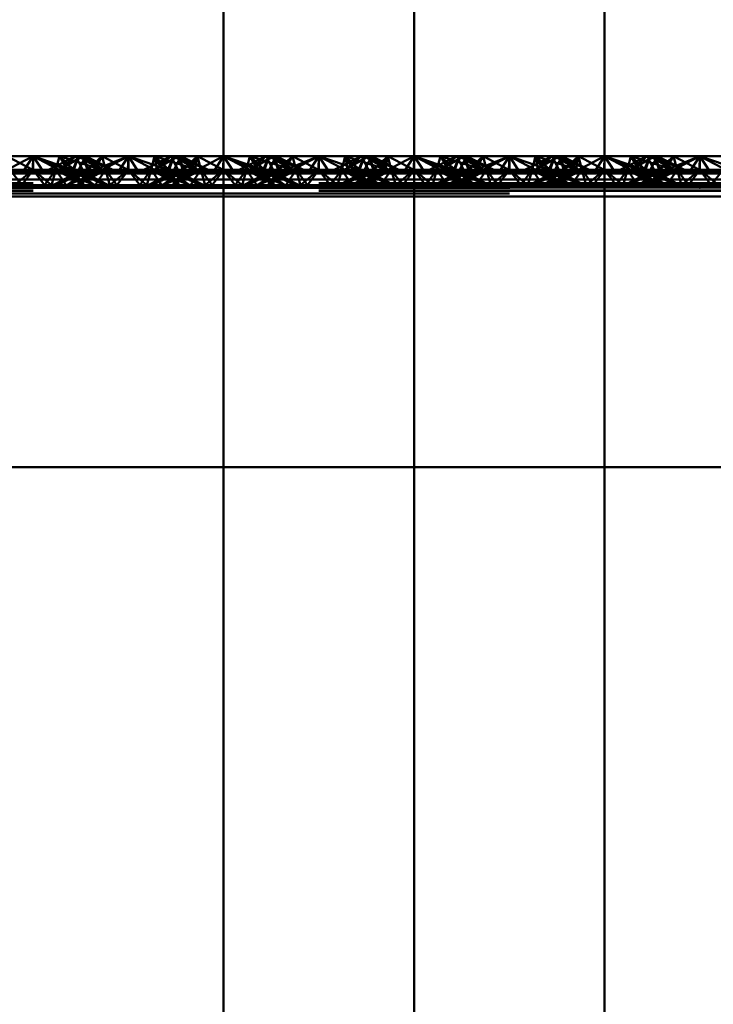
# Paper-space layout 'Layout1' of a CAD drawing. Extents: x -2 to 1033, y -36 to 596.
# Tile 211 of 256: x 371.97 to 373.79, y 475.24 to 477.83. Entities that reach past the tile are written whole.
import ezdxf

# ---------------------------------------------------------------- set-up
doc = ezdxf.new("R2010")
doc.units = 0
doc.linetypes.add('ACAD_ISO02W100', pattern=[15, 12, -3])
doc.linetypes.add('ACAD_ISO04W100', pattern=[30.5, 24, -3, 0.5, -3])
doc.layers.add('SS_ZEBRIK KOŠ', color=75, linetype='CONTINUOUS', lineweight=50)
doc.layers.add('SS_ZEBRIKY', color=24, linetype='CONTINUOUS', lineweight=50)

psp = doc.layouts.get("Layout1")

# ---------------------------------------------------------------- linework, layer by layer
at = {"layer": 'SS_ZEBRIK KOŠ', "color": 1, "linetype": 'Continuous', "ltscale": 0.25}
for p, q in [((372.5063, 546.985), (372.5063, 420.885)), ((373.5063, 420.885), (373.5063, 546.985))]:
    psp.add_line(p, q, dxfattribs=at)
at = {"layer": 'SS_ZEBRIK KOŠ', "color": 7, "linetype": 'ACAD_ISO04W100', "ltscale": 0.25}
psp.add_line((373.0063, 420.885), (373.0063, 546.985), dxfattribs=at)
at = {"layer": 'SS_ZEBRIKY', "color": 7, "linetype": 'Continuous', "ltscale": 0.25}
for p, q in [((371.9296, 477.4288), (372.0063, 477.4688)), ((372.0063, 477.4688), (371.9374, 477.4688)), ((372.0063, 477.4688), (371.9803, 477.4288)), ((372.0324, 477.4288), (372.0063, 477.4688)), ((372.0063, 477.4688), (372.083, 477.4288)), ((372.0063, 477.4688), (372.0966, 477.4322)), ((372.0753, 477.4688), (372.0063, 477.4688)), ((372.0753, 477.4688), (372.0966, 477.4322)), ((372.0753, 477.4688), (372.1134, 477.433)), ((372.1258, 477.4688), (372.0753, 477.4688)), ((372.1258, 477.4688), (372.1134, 477.433)), ((372.1258, 477.4688), (372.1889, 477.433)), ((372.1442, 477.4688), (372.1258, 477.4688)), ((372.1442, 477.4688), (372.1889, 477.433)), ((372.2158, 477.433), (372.1442, 477.4688)), ((372.1874, 477.4688), (372.1442, 477.4688)), ((372.1728, 477.4545), (372.1874, 477.4688)), ((372.1874, 477.4688), (372.2553, 477.433)), ((372.2563, 477.4688), (372.1874, 477.4688)), ((372.2563, 477.4688), (372.2553, 477.433)), ((372.2563, 477.4688), (372.3226, 477.4459)), ((372.3253, 477.4688), (372.2563, 477.4688)), ((372.3684, 477.4688), (372.2969, 477.433)), ((372.3243, 477.433), (372.3869, 477.4688)), ((372.3243, 477.433), (372.3684, 477.4688)), ((372.3253, 477.4688), (372.3393, 477.4543)), ((372.3253, 477.4688), (372.3516, 477.4604)), ((372.3684, 477.4688), (372.3253, 477.4688)), ((372.3869, 477.4688), (372.3684, 477.4688)), ((372.3993, 477.433), (372.3869, 477.4688)), ((372.4374, 477.4688), (372.3869, 477.4688)), ((372.3993, 477.433), (372.4374, 477.4688)), ((372.4161, 477.4322), (372.4374, 477.4688)), ((372.4296, 477.4288), (372.5063, 477.4688)), ((372.4374, 477.4688), (372.4296, 477.4288)), ((372.5063, 477.4688), (372.4374, 477.4688)), ((372.4803, 477.4288), (372.5063, 477.4688)), ((373.5324, 477.4288), (373.5063, 477.4688)), ((373.5063, 477.4688), (373.583, 477.4288)), ((373.5063, 477.4688), (373.5966, 477.4322)), ((373.5753, 477.4688), (373.5063, 477.4688)), ((373.5753, 477.4688), (373.5966, 477.4322)), ((373.5753, 477.4688), (373.6134, 477.433)), ((373.6258, 477.4688), (373.5753, 477.4688)), ((373.6258, 477.4688), (373.6134, 477.433)), ((373.6258, 477.4688), (373.6889, 477.433)), ((373.6442, 477.4688), (373.6258, 477.4688)), ((373.6442, 477.4688), (373.6889, 477.433)), ((373.7158, 477.433), (373.6442, 477.4688)), ((373.6874, 477.4688), (373.6442, 477.4688)), ((373.6874, 477.4688), (373.6728, 477.4545)), ((373.7553, 477.433), (373.6874, 477.4688)), ((373.7563, 477.4688), (373.6874, 477.4688)), ((373.7553, 477.433), (373.7563, 477.4688)), ((373.7563, 477.4688), (373.8226, 477.4459)), ((373.8253, 477.4688), (373.7563, 477.4688)), ((371.9296, 477.4288), (372.0063, 477.4235)), ((371.9296, 477.4288), (371.9803, 477.4288)), ((371.9803, 477.4288), (372.0063, 477.4235)), ((371.9803, 477.4288), (372.0324, 477.4288)), ((372.083, 477.4288), (372.0063, 477.4235)), ((372.0063, 477.4235), (372.0324, 477.4288)), ((372.0324, 477.4288), (372.083, 477.4288)), ((372.0966, 477.4322), (372.083, 477.4288)), ((372.083, 477.4288), (372.4296, 477.4288)), ((372.1134, 477.433), (372.0966, 477.4322)), ((372.0966, 477.4322), (372.4161, 477.4322)), ((372.3993, 477.433), (372.1134, 477.433)), ((372.4161, 477.4322), (372.3993, 477.433)), ((372.4161, 477.4322), (372.4296, 477.4288)), ((372.4296, 477.4288), (372.5063, 477.4235)), ((372.4296, 477.4288), (372.4803, 477.4288)), ((372.5063, 477.4235), (372.4803, 477.4288)), ((372.4803, 477.4288), (372.5063, 477.4288)), ((373.5063, 477.4288), (373.5324, 477.4288)), ((373.583, 477.4288), (373.5063, 477.4235)), ((373.5063, 477.4235), (373.5324, 477.4288)), ((373.5324, 477.4288), (373.583, 477.4288)), ((373.5966, 477.4322), (373.583, 477.4288)), ((373.583, 477.4288), (373.9296, 477.4288)), ((373.6134, 477.433), (373.5966, 477.4322)), ((373.5966, 477.4322), (373.9161, 477.4322)), ((373.8993, 477.433), (373.6134, 477.433)), ((372.5063, 477.4235), (369.0063, 477.4235)), ((369.0063, 477.4079), (372.5063, 477.4079)), ((377.0063, 477.4235), (373.5063, 477.4235)), ((373.5063, 477.4079), (377.0063, 477.4079)), ((369.0063, 477.3869), (372.5063, 477.3869)), ((373.5063, 477.3869), (377.0063, 477.3869)), ((372.5063, 477.363), (369.0063, 477.363)), ((377.0063, 477.363), (373.5063, 477.363)), ((372.5063, 476.653), (369.0063, 476.653)), ((377.0063, 476.653), (373.5063, 476.653))]:
    psp.add_line(p, q, dxfattribs=at)
at = {"layer": 'SS_ZEBRIKY', "color": 3, "linetype": 'ACAD_ISO02W100', "ltscale": 0.25}
for p, q in [((371.9374, 477.4688), (372.0053, 477.433)), ((372.0063, 477.4688), (372.0053, 477.433)), ((372.1099, 477.433), (372.0063, 477.4688)), ((372.0063, 477.4688), (372.0063, 477.433)), ((372.1184, 477.4688), (372.0469, 477.433)), ((372.0663, 477.433), (372.0753, 477.4688)), ((372.1369, 477.4688), (372.0743, 477.433)), ((372.1184, 477.4688), (372.0743, 477.433)), ((372.0748, 477.433), (372.1369, 477.4688)), ((372.0748, 477.433), (372.1184, 477.4688)), ((372.1099, 477.433), (372.0753, 477.4688)), ((372.1869, 477.433), (372.0753, 477.4688)), ((372.1103, 477.433), (372.1258, 477.4688)), ((372.1184, 477.4688), (372.1313, 477.443)), ((372.1869, 477.433), (372.1258, 477.4688)), ((372.2158, 477.433), (372.1258, 477.4688)), ((372.1263, 477.433), (372.1442, 477.4688)), ((372.1369, 477.4688), (372.1493, 477.433)), ((372.1401, 477.4606), (372.1369, 477.4688)), ((372.1403, 477.461), (372.1369, 477.4688)), ((372.1524, 477.433), (372.1369, 477.4688)), ((372.151, 477.433), (372.1401, 477.4606)), ((372.1524, 477.433), (372.1403, 477.461)), ((372.1493, 477.433), (372.1874, 477.4688)), ((372.151, 477.433), (372.1728, 477.4545)), ((372.1661, 477.4322), (372.2563, 477.4688)), ((372.1661, 477.4322), (372.1874, 477.4688)), ((372.1796, 477.4288), (372.2563, 477.4688)), ((372.1963, 477.433), (372.1874, 477.4688)), ((372.1936, 477.4441), (372.1874, 477.4688)), ((372.2563, 477.4688), (372.2303, 477.4288)), ((372.2824, 477.4288), (372.2563, 477.4688)), ((372.2563, 477.4688), (372.333, 477.4288)), ((372.2563, 477.433), (372.2563, 477.4688)), ((372.3253, 477.4688), (372.3163, 477.433)), ((372.3869, 477.4688), (372.3248, 477.433)), ((372.3248, 477.433), (372.3684, 477.4688)), ((372.333, 477.4288), (372.3253, 477.4688)), ((372.3253, 477.4688), (372.3466, 477.4322)), ((372.3253, 477.4688), (372.3634, 477.433)), ((372.3393, 477.4543), (372.3599, 477.433)), ((372.3516, 477.4604), (372.3767, 477.4523)), ((372.3758, 477.4688), (372.3603, 477.433)), ((372.3724, 477.461), (372.3603, 477.433)), ((372.3758, 477.4688), (372.3634, 477.433)), ((372.3684, 477.4688), (372.3863, 477.433)), ((372.3758, 477.4688), (372.4369, 477.433)), ((372.3758, 477.4688), (372.4389, 477.433)), ((372.3758, 477.4688), (372.4658, 477.433)), ((372.3767, 477.4523), (372.4369, 477.433)), ((372.3813, 477.443), (372.3942, 477.4688)), ((372.3869, 477.4688), (372.401, 477.433)), ((372.3869, 477.4688), (372.4024, 477.433)), ((372.4389, 477.433), (372.3942, 477.4688)), ((372.4658, 477.433), (372.3942, 477.4688)), ((372.4374, 477.4688), (372.401, 477.433)), ((372.4374, 477.4688), (372.4463, 477.433)), ((372.4374, 477.4688), (372.5053, 477.433)), ((372.5063, 477.4688), (372.5053, 477.433)), ((372.5324, 477.4288), (372.5063, 477.4688)), ((372.5063, 477.4688), (372.583, 477.4288)), ((372.5063, 477.4688), (372.5966, 477.4322)), ((372.6099, 477.433), (372.5063, 477.4688)), ((372.5753, 477.4688), (372.5063, 477.4688)), ((372.6184, 477.4688), (372.5469, 477.433)), ((372.5663, 477.433), (372.5753, 477.4688)), ((372.6369, 477.4688), (372.5743, 477.433)), ((372.5743, 477.433), (372.6184, 477.4688)), ((372.5748, 477.433), (372.6369, 477.4688)), ((372.5748, 477.433), (372.6184, 477.4688)), ((372.5753, 477.4688), (372.5966, 477.4322)), ((372.6099, 477.433), (372.5753, 477.4688)), ((372.5753, 477.4688), (372.6134, 477.433)), ((372.6869, 477.433), (372.5753, 477.4688)), ((372.6258, 477.4688), (372.5753, 477.4688)), ((372.6103, 477.433), (372.6258, 477.4688)), ((372.6258, 477.4688), (372.6134, 477.433)), ((372.6184, 477.4688), (372.6313, 477.443)), ((372.6869, 477.433), (372.6258, 477.4688)), ((372.6258, 477.4688), (372.6889, 477.433)), ((372.7158, 477.433), (372.6258, 477.4688)), ((372.6442, 477.4688), (372.6258, 477.4688)), ((372.6263, 477.433), (372.6442, 477.4688)), ((372.6493, 477.433), (372.6369, 477.4688)), ((372.6401, 477.4606), (372.6369, 477.4688)), ((372.6524, 477.433), (372.6369, 477.4688)), ((372.6403, 477.461), (372.6369, 477.4688)), ((372.651, 477.433), (372.6401, 477.4606)), ((372.6524, 477.433), (372.6403, 477.461)), ((372.6442, 477.4688), (372.6889, 477.433)), ((372.7158, 477.433), (372.6442, 477.4688)), ((372.6874, 477.4688), (372.6442, 477.4688)), ((372.6493, 477.433), (372.6874, 477.4688)), ((372.6728, 477.4545), (372.651, 477.433)), ((372.6661, 477.4322), (372.7563, 477.4688)), ((372.6661, 477.4322), (372.6874, 477.4688)), ((372.6874, 477.4688), (372.6728, 477.4545)), ((372.6796, 477.4288), (372.7563, 477.4688)), ((372.6936, 477.4441), (372.6874, 477.4688)), ((372.6963, 477.433), (372.6874, 477.4688)), ((372.7553, 477.433), (372.6874, 477.4688)), ((372.7563, 477.4688), (372.6874, 477.4688)), ((372.7563, 477.4688), (372.7303, 477.4288)), ((372.7553, 477.433), (372.7563, 477.4688)), ((372.7824, 477.4288), (372.7563, 477.4688)), ((372.7563, 477.4688), (372.833, 477.4288)), ((372.7563, 477.4688), (372.8226, 477.4459)), ((372.8253, 477.4688), (372.7563, 477.4688)), ((372.7563, 477.433), (372.7563, 477.4688)), ((372.8684, 477.4688), (372.7969, 477.433)), ((372.8253, 477.4688), (372.8163, 477.433)), ((372.8869, 477.4688), (372.8243, 477.433)), ((372.8243, 477.433), (372.8684, 477.4688)), ((372.8869, 477.4688), (372.8248, 477.433)), ((372.8248, 477.433), (372.8684, 477.4688)), ((372.8253, 477.4688), (372.833, 477.4288)), ((372.8253, 477.4688), (372.8466, 477.4322)), ((372.8253, 477.4688), (372.8393, 477.4543)), ((372.8253, 477.4688), (372.8634, 477.433)), ((372.8253, 477.4688), (372.8516, 477.4604)), ((372.8684, 477.4688), (372.8253, 477.4688)), ((372.8393, 477.4543), (372.8599, 477.433)), ((372.8516, 477.4604), (372.9369, 477.433)), ((372.8758, 477.4688), (372.8603, 477.433)), ((372.8724, 477.461), (372.8603, 477.433)), ((372.8758, 477.4688), (372.8634, 477.433)), ((372.8684, 477.4688), (372.8863, 477.433)), ((372.8869, 477.4688), (372.8684, 477.4688)), ((372.8758, 477.4688), (372.8724, 477.461)), ((372.8758, 477.4688), (372.9369, 477.433)), ((372.8758, 477.4688), (372.9389, 477.433)), ((372.8758, 477.4688), (372.9658, 477.433)), ((372.8813, 477.443), (372.8942, 477.4688)), ((372.8993, 477.433), (372.8869, 477.4688)), ((372.8869, 477.4688), (372.901, 477.433)), ((372.8869, 477.4688), (372.9024, 477.433)), ((372.9374, 477.4688), (372.8869, 477.4688)), ((372.9389, 477.433), (372.8942, 477.4688)), ((372.9658, 477.433), (372.8942, 477.4688)), ((372.8993, 477.433), (372.9374, 477.4688)), ((372.9374, 477.4688), (372.901, 477.433)), ((372.9161, 477.4322), (372.9374, 477.4688)), ((372.9296, 477.4288), (373.0063, 477.4688)), ((372.9296, 477.4288), (372.9374, 477.4688)), ((372.9374, 477.4688), (372.9463, 477.433)), ((372.9374, 477.4688), (373.0053, 477.433)), ((373.0063, 477.4688), (372.9374, 477.4688)), ((372.9803, 477.4288), (373.0063, 477.4688)), ((373.0063, 477.4688), (373.0053, 477.433)), ((373.0324, 477.4288), (373.0063, 477.4688)), ((373.0063, 477.4688), (373.083, 477.4288)), ((373.0063, 477.4688), (373.0966, 477.4322)), ((373.1099, 477.433), (373.0063, 477.4688)), ((373.0753, 477.4688), (373.0063, 477.4688)), ((373.0063, 477.4688), (373.0063, 477.433)), ((373.1184, 477.4688), (373.0469, 477.433)), ((373.0663, 477.433), (373.0753, 477.4688)), ((373.1369, 477.4688), (373.0743, 477.433)), ((373.0743, 477.433), (373.1184, 477.4688)), ((373.0748, 477.433), (373.1369, 477.4688)), ((373.0748, 477.433), (373.1184, 477.4688)), ((373.0753, 477.4688), (373.0966, 477.4322)), ((373.1099, 477.433), (373.0753, 477.4688)), ((373.0753, 477.4688), (373.1134, 477.433)), ((373.0753, 477.4688), (373.1869, 477.433)), ((373.1258, 477.4688), (373.0753, 477.4688)), ((373.1103, 477.433), (373.1258, 477.4688)), ((373.1258, 477.4688), (373.1134, 477.433)), ((373.1184, 477.4688), (373.1313, 477.443)), ((373.1869, 477.433), (373.1258, 477.4688)), ((373.1258, 477.4688), (373.1889, 477.433)), ((373.2158, 477.433), (373.1258, 477.4688)), ((373.1442, 477.4688), (373.1258, 477.4688)), ((373.1263, 477.433), (373.1442, 477.4688)), ((373.1493, 477.433), (373.1369, 477.4688)), ((373.1401, 477.4606), (373.1369, 477.4688)), ((373.1403, 477.461), (373.1369, 477.4688)), ((373.1524, 477.433), (373.1369, 477.4688)), ((373.151, 477.433), (373.1401, 477.4606)), ((373.1524, 477.433), (373.1403, 477.461)), ((373.1442, 477.4688), (373.1889, 477.433)), ((373.2158, 477.433), (373.1442, 477.4688)), ((373.1874, 477.4688), (373.1442, 477.4688)), ((373.1493, 477.433), (373.1874, 477.4688)), ((373.1728, 477.4545), (373.151, 477.433)), ((373.1661, 477.4322), (373.2563, 477.4688)), ((373.1661, 477.4322), (373.1874, 477.4688)), ((373.1874, 477.4688), (373.1728, 477.4545)), ((373.1796, 477.4288), (373.2563, 477.4688)), ((373.1963, 477.433), (373.1874, 477.4688)), ((373.1936, 477.4441), (373.1874, 477.4688)), ((373.2553, 477.433), (373.1874, 477.4688)), ((373.2563, 477.4688), (373.1874, 477.4688)), ((373.2563, 477.4688), (373.2303, 477.4288)), ((373.2553, 477.433), (373.2563, 477.4688)), ((373.2824, 477.4288), (373.2563, 477.4688)), ((373.2563, 477.4688), (373.333, 477.4288)), ((373.2563, 477.4688), (373.3226, 477.4459)), ((373.3253, 477.4688), (373.2563, 477.4688)), ((373.2563, 477.4688), (373.2563, 477.433)), ((373.3684, 477.4688), (373.2969, 477.433)), ((373.3253, 477.4688), (373.3163, 477.433)), ((373.3869, 477.4688), (373.3243, 477.433)), ((373.3243, 477.433), (373.3684, 477.4688)), ((373.3869, 477.4688), (373.3248, 477.433)), ((373.3248, 477.433), (373.3684, 477.4688)), ((373.3253, 477.4688), (373.333, 477.4288)), ((373.3253, 477.4688), (373.3466, 477.4322)), ((373.3253, 477.4688), (373.3393, 477.4543)), ((373.3253, 477.4688), (373.3634, 477.433)), ((373.3253, 477.4688), (373.3516, 477.4604)), ((373.3684, 477.4688), (373.3253, 477.4688)), ((373.3393, 477.4543), (373.3599, 477.433)), ((373.3516, 477.4604), (373.4369, 477.433)), ((373.3758, 477.4688), (373.3603, 477.433)), ((373.3724, 477.461), (373.3603, 477.433)), ((373.3758, 477.4688), (373.3634, 477.433)), ((373.3684, 477.4688), (373.3863, 477.433)), ((373.3869, 477.4688), (373.3684, 477.4688)), ((373.3758, 477.4688), (373.3724, 477.461)), ((373.3758, 477.4688), (373.4369, 477.433)), ((373.3758, 477.4688), (373.4389, 477.433)), ((373.3758, 477.4688), (373.4658, 477.433)), ((373.3813, 477.443), (373.3942, 477.4688)), ((373.3993, 477.433), (373.3869, 477.4688)), ((373.3869, 477.4688), (373.401, 477.433)), ((373.3869, 477.4688), (373.4024, 477.433)), ((373.4374, 477.4688), (373.3869, 477.4688)), ((373.4389, 477.433), (373.3942, 477.4688)), ((373.4658, 477.433), (373.3942, 477.4688)), ((373.3993, 477.433), (373.4374, 477.4688)), ((373.4374, 477.4688), (373.401, 477.433)), ((373.4161, 477.4322), (373.4374, 477.4688)), ((373.4296, 477.4288), (373.5063, 477.4688)), ((373.4296, 477.4288), (373.4374, 477.4688)), ((373.4374, 477.4688), (373.4463, 477.433)), ((373.4374, 477.4688), (373.5053, 477.433)), ((373.5063, 477.4688), (373.4374, 477.4688)), ((373.5063, 477.4688), (373.4803, 477.4288)), ((373.5063, 477.4688), (373.5053, 477.433)), ((373.5063, 477.4688), (373.6099, 477.433)), ((373.6184, 477.4688), (373.5469, 477.433)), ((373.5663, 477.433), (373.5753, 477.4688)), ((373.5743, 477.433), (373.6369, 477.4688)), ((373.5743, 477.433), (373.6184, 477.4688)), ((373.5748, 477.433), (373.6369, 477.4688)), ((373.5748, 477.433), (373.6184, 477.4688)), ((373.6099, 477.433), (373.5753, 477.4688)), ((373.6869, 477.433), (373.5753, 477.4688)), ((373.6103, 477.433), (373.6258, 477.4688)), ((373.6184, 477.4688), (373.6313, 477.443)), ((373.6869, 477.433), (373.6258, 477.4688)), ((373.7158, 477.433), (373.6258, 477.4688)), ((373.6263, 477.433), (373.6442, 477.4688)), ((373.6493, 477.433), (373.6369, 477.4688)), ((373.6401, 477.4606), (373.6369, 477.4688)), ((373.6524, 477.433), (373.6369, 477.4688)), ((373.6369, 477.4688), (373.6403, 477.461)), ((373.651, 477.433), (373.6401, 477.4606)), ((373.6403, 477.461), (373.6524, 477.433)), ((373.6493, 477.433), (373.6874, 477.4688)), ((373.6728, 477.4545), (373.651, 477.433)), ((373.6661, 477.4322), (373.7563, 477.4688)), ((373.6661, 477.4322), (373.6874, 477.4688)), ((373.6796, 477.4288), (373.7563, 477.4688)), ((373.6936, 477.4441), (373.6874, 477.4688)), ((373.6963, 477.433), (373.6874, 477.4688)), ((373.7563, 477.4688), (373.7303, 477.4288)), ((373.7563, 477.4688), (373.7824, 477.4288)), ((373.7563, 477.4688), (373.833, 477.4288)), ((373.7563, 477.4688), (373.7563, 477.433)), ((371.9161, 477.4322), (372.0966, 477.4322)), ((371.9463, 477.433), (371.9764, 477.393)), ((372.0063, 477.433), (371.9463, 477.433)), ((372.0063, 477.433), (371.9579, 477.393)), ((371.9764, 477.393), (372.0063, 477.433)), ((372.0363, 477.393), (372.0063, 477.433)), ((372.0548, 477.393), (372.0063, 477.433)), ((372.0663, 477.433), (372.0063, 477.433)), ((372.0363, 477.393), (372.0663, 477.433)), ((372.0548, 477.393), (372.0663, 477.433)), ((372.1313, 477.4305), (372.0583, 477.393)), ((372.0583, 477.393), (372.1382, 477.427)), ((372.0663, 477.433), (372.0935, 477.393)), ((372.1403, 477.393), (372.0663, 477.433)), ((372.0663, 477.433), (372.1679, 477.393)), ((372.1103, 477.433), (372.0663, 477.433)), ((372.0683, 477.393), (372.1524, 477.433)), ((372.0683, 477.393), (372.1363, 477.433)), ((372.0948, 477.393), (372.1413, 477.4253)), ((372.1403, 477.393), (372.1103, 477.433)), ((372.1103, 477.433), (372.1679, 477.393)), ((372.1944, 477.393), (372.1103, 477.433)), ((372.1103, 477.433), (372.2043, 477.393)), ((372.1134, 477.433), (372.1103, 477.433)), ((372.1224, 477.393), (372.1963, 477.433)), ((372.1224, 477.393), (372.1524, 477.433)), ((372.1944, 477.393), (372.1263, 477.433)), ((372.2043, 477.393), (372.1263, 477.433)), ((372.1313, 477.443), (372.1363, 477.433)), ((372.1363, 477.433), (372.1313, 477.4305)), ((372.1382, 477.427), (372.1524, 477.433)), ((372.1413, 477.4253), (372.1524, 477.433)), ((372.1493, 477.433), (372.1661, 477.4322)), ((372.1568, 477.4174), (372.1963, 477.433)), ((372.1661, 477.4322), (372.1796, 477.4288)), ((372.1692, 477.393), (372.1963, 477.433)), ((372.1796, 477.4288), (372.2563, 477.4235)), ((372.1963, 477.433), (372.1936, 477.4441)), ((372.2079, 477.393), (372.1963, 477.433)), ((372.1963, 477.433), (372.2264, 477.393)), ((372.2079, 477.393), (372.2563, 477.433)), ((372.2264, 477.393), (372.2563, 477.433)), ((372.2303, 477.4288), (372.2563, 477.4235)), ((372.2563, 477.433), (372.2863, 477.393)), ((372.2563, 477.433), (372.3048, 477.393)), ((372.2563, 477.4235), (372.333, 477.4288)), ((372.2563, 477.4235), (372.2824, 477.4288)), ((372.2863, 477.393), (372.3163, 477.433)), ((372.3048, 477.393), (372.3163, 477.433)), ((372.3083, 477.393), (372.4024, 477.433)), ((372.3863, 477.433), (372.3083, 477.393)), ((372.3191, 477.4441), (372.3163, 477.433)), ((372.3163, 477.433), (372.3344, 477.4064)), ((372.3163, 477.433), (372.3903, 477.393)), ((372.3163, 477.433), (372.3559, 477.4174)), ((372.4024, 477.433), (372.3183, 477.393)), ((372.3863, 477.433), (372.3183, 477.393)), ((372.3226, 477.4459), (372.3599, 477.433)), ((372.333, 477.4288), (372.3466, 477.4322)), ((372.3448, 477.393), (372.4463, 477.433)), ((372.3448, 477.393), (372.4024, 477.433)), ((372.3634, 477.433), (372.3466, 477.4322)), ((372.3603, 477.433), (372.3903, 477.393)), ((372.3603, 477.433), (372.3713, 477.4253)), ((372.3603, 477.433), (372.4444, 477.393)), ((372.3745, 477.427), (372.3603, 477.433)), ((372.3713, 477.4253), (372.4179, 477.393)), ((372.4463, 477.433), (372.3724, 477.393)), ((372.4024, 477.433), (372.3724, 477.393)), ((372.4543, 477.393), (372.3745, 477.427)), ((372.3763, 477.433), (372.3813, 477.443)), ((372.3763, 477.433), (372.4444, 477.393)), ((372.3813, 477.4305), (372.3763, 477.433)), ((372.4543, 477.393), (372.3813, 477.4305)), ((372.4024, 477.433), (372.3993, 477.433)), ((372.4463, 477.433), (372.4024, 477.433)), ((372.4161, 477.4322), (373.5966, 477.4322)), ((372.4192, 477.393), (372.4463, 477.433)), ((372.4463, 477.433), (372.4579, 477.393)), ((372.4764, 477.393), (372.4463, 477.433)), ((372.5063, 477.433), (372.4463, 477.433)), ((372.4579, 477.393), (372.5063, 477.433)), ((372.4764, 477.393), (372.5063, 477.433)), ((372.5363, 477.393), (372.5063, 477.433)), ((372.5548, 477.393), (372.5063, 477.433)), ((372.5663, 477.433), (372.5063, 477.433)), ((372.5063, 477.4288), (372.5324, 477.4288)), ((372.5063, 477.4235), (372.583, 477.4288)), ((372.5063, 477.4235), (372.5324, 477.4288)), ((372.5324, 477.4288), (372.583, 477.4288)), ((372.5363, 477.393), (372.5663, 477.433)), ((372.5548, 477.393), (372.5663, 477.433)), ((372.5583, 477.393), (372.6524, 477.433)), ((372.6313, 477.4305), (372.5583, 477.393)), ((372.5663, 477.433), (372.5935, 477.393)), ((372.6403, 477.393), (372.5663, 477.433)), ((372.5663, 477.433), (372.6679, 477.393)), ((372.6103, 477.433), (372.5663, 477.433)), ((372.5683, 477.393), (372.6524, 477.433)), ((372.5683, 477.393), (372.6363, 477.433)), ((372.583, 477.4288), (372.5966, 477.4322)), ((372.583, 477.4288), (372.9296, 477.4288)), ((372.5948, 477.393), (372.6413, 477.4253)), ((372.5966, 477.4322), (372.6134, 477.433)), ((372.6403, 477.393), (372.6103, 477.433)), ((372.6103, 477.433), (372.6679, 477.393)), ((372.6944, 477.393), (372.6103, 477.433)), ((372.6103, 477.433), (372.7043, 477.393)), ((372.6134, 477.433), (372.6103, 477.433)), ((372.8993, 477.433), (372.6134, 477.433)), ((372.6224, 477.393), (372.6963, 477.433)), ((372.6224, 477.393), (372.6524, 477.433)), ((372.6944, 477.393), (372.6263, 477.433)), ((372.7043, 477.393), (372.6263, 477.433)), ((372.6313, 477.443), (372.6363, 477.433)), ((372.6363, 477.433), (372.6313, 477.4305)), ((372.6413, 477.4253), (372.6524, 477.433)), ((372.6661, 477.4322), (372.6493, 477.433)), ((372.6568, 477.4174), (372.6963, 477.433)), ((372.6796, 477.4288), (372.6661, 477.4322)), ((372.6692, 477.393), (372.6963, 477.433)), ((372.7563, 477.4235), (372.6796, 477.4288)), ((372.6963, 477.433), (372.6936, 477.4441)), ((372.7079, 477.393), (372.6963, 477.433)), ((372.6963, 477.433), (372.7264, 477.393)), ((372.7079, 477.393), (372.7563, 477.433)), ((372.7563, 477.433), (372.7264, 477.393)), ((372.7303, 477.4288), (372.7563, 477.4235)), ((372.7563, 477.433), (372.7863, 477.393)), ((372.7563, 477.433), (372.8048, 477.393)), ((372.7563, 477.4235), (372.833, 477.4288)), ((372.7563, 477.4235), (372.7824, 477.4288)), ((372.7863, 477.393), (372.8163, 477.433)), ((372.8163, 477.433), (372.8048, 477.393)), ((372.8083, 477.393), (372.9024, 477.433)), ((372.8863, 477.433), (372.8083, 477.393)), ((372.8191, 477.4441), (372.8163, 477.433)), ((372.8163, 477.433), (372.8344, 477.4064)), ((372.8163, 477.433), (372.8903, 477.393)), ((372.8163, 477.433), (372.8559, 477.4174)), ((372.9024, 477.433), (372.8183, 477.393)), ((372.8863, 477.433), (372.8183, 477.393)), ((372.8226, 477.4459), (372.8599, 477.433)), ((372.833, 477.4288), (372.8466, 477.4322)), ((372.8448, 477.393), (372.9463, 477.433)), ((372.8448, 477.393), (372.9024, 477.433)), ((372.8634, 477.433), (372.8466, 477.4322)), ((372.8603, 477.433), (372.8903, 477.393)), ((372.8603, 477.433), (372.8713, 477.4253)), ((372.8603, 477.433), (372.9444, 477.393)), ((372.8745, 477.427), (372.8603, 477.433)), ((372.8713, 477.4253), (372.9179, 477.393)), ((372.9463, 477.433), (372.8724, 477.393)), ((372.9024, 477.433), (372.8724, 477.393)), ((372.9543, 477.393), (372.8745, 477.427)), ((372.8763, 477.433), (372.8813, 477.443)), ((372.8763, 477.433), (372.9444, 477.393)), ((372.8813, 477.4305), (372.8763, 477.433)), ((372.9543, 477.393), (372.8813, 477.4305)), ((372.9161, 477.4322), (372.8993, 477.433)), ((372.9024, 477.433), (372.8993, 477.433)), ((372.9463, 477.433), (372.9024, 477.433)), ((372.9161, 477.4322), (372.9296, 477.4288)), ((372.9463, 477.433), (372.9192, 477.393)), ((372.9296, 477.4288), (373.0063, 477.4235)), ((372.9296, 477.4288), (372.9803, 477.4288)), ((372.9463, 477.433), (372.9579, 477.393)), ((372.9463, 477.433), (372.9764, 477.393)), ((373.0063, 477.433), (372.9463, 477.433)), ((373.0063, 477.433), (372.9579, 477.393)), ((372.9764, 477.393), (373.0063, 477.433)), ((373.0063, 477.4235), (372.9803, 477.4288)), ((372.9803, 477.4288), (373.0324, 477.4288)), ((373.0363, 477.393), (373.0063, 477.433)), ((373.0548, 477.393), (373.0063, 477.433)), ((373.0663, 477.433), (373.0063, 477.433)), ((373.0063, 477.4235), (373.083, 477.4288)), ((373.0063, 477.4235), (373.0324, 477.4288)), ((373.0324, 477.4288), (373.083, 477.4288)), ((373.0363, 477.393), (373.0663, 477.433)), ((373.0548, 477.393), (373.0663, 477.433)), ((373.0583, 477.393), (373.1524, 477.433)), ((373.1313, 477.4305), (373.0583, 477.393)), ((373.0663, 477.433), (373.0935, 477.393)), ((373.1403, 477.393), (373.0663, 477.433)), ((373.0663, 477.433), (373.1679, 477.393)), ((373.1103, 477.433), (373.0663, 477.433)), ((373.0683, 477.393), (373.1524, 477.433)), ((373.0683, 477.393), (373.1363, 477.433)), ((373.083, 477.4288), (373.0966, 477.4322)), ((373.083, 477.4288), (373.4296, 477.4288)), ((373.0948, 477.393), (373.1413, 477.4253)), ((373.0966, 477.4322), (373.1134, 477.433)), ((373.1403, 477.393), (373.1103, 477.433)), ((373.1103, 477.433), (373.1679, 477.393)), ((373.1944, 477.393), (373.1103, 477.433)), ((373.1103, 477.433), (373.2043, 477.393)), ((373.1134, 477.433), (373.1103, 477.433)), ((373.3993, 477.433), (373.1134, 477.433)), ((373.1224, 477.393), (373.1963, 477.433)), ((373.1224, 477.393), (373.1524, 477.433)), ((373.1944, 477.393), (373.1263, 477.433)), ((373.2043, 477.393), (373.1263, 477.433)), ((373.1313, 477.443), (373.1363, 477.433)), ((373.1363, 477.433), (373.1313, 477.4305)), ((373.1413, 477.4253), (373.1524, 477.433)), ((373.1493, 477.433), (373.1661, 477.4322)), ((373.1568, 477.4174), (373.1963, 477.433)), ((373.1661, 477.4322), (373.1796, 477.4288)), ((373.1692, 477.393), (373.1963, 477.433)), ((373.1796, 477.4288), (373.2563, 477.4235)), ((373.1963, 477.433), (373.1936, 477.4441)), ((373.2079, 477.393), (373.1963, 477.433)), ((373.1963, 477.433), (373.2264, 477.393)), ((373.2079, 477.393), (373.2563, 477.433)), ((373.2563, 477.433), (373.2264, 477.393)), ((373.2303, 477.4288), (373.2563, 477.4235)), ((373.2563, 477.433), (373.2863, 477.393)), ((373.2563, 477.433), (373.3048, 477.393)), ((373.2563, 477.4235), (373.333, 477.4288)), ((373.2563, 477.4235), (373.2824, 477.4288)), ((373.2863, 477.393), (373.3163, 477.433)), ((373.3163, 477.433), (373.3048, 477.393)), ((373.3083, 477.393), (373.4024, 477.433)), ((373.3863, 477.433), (373.3083, 477.393)), ((373.3191, 477.4441), (373.3163, 477.433)), ((373.3163, 477.433), (373.3344, 477.4064)), ((373.3163, 477.433), (373.3903, 477.393)), ((373.3163, 477.433), (373.3559, 477.4174)), ((373.4024, 477.433), (373.3183, 477.393)), ((373.3863, 477.433), (373.3183, 477.393)), ((373.3226, 477.4459), (373.3599, 477.433)), ((373.333, 477.4288), (373.3466, 477.4322)), ((373.3448, 477.393), (373.4463, 477.433)), ((373.3448, 477.393), (373.4024, 477.433)), ((373.3634, 477.433), (373.3466, 477.4322)), ((373.3603, 477.433), (373.3903, 477.393)), ((373.3603, 477.433), (373.3713, 477.4253)), ((373.3603, 477.433), (373.4444, 477.393)), ((373.3745, 477.427), (373.3603, 477.433)), ((373.3713, 477.4253), (373.4179, 477.393)), ((373.4463, 477.433), (373.3724, 477.393)), ((373.4024, 477.433), (373.3724, 477.393)), ((373.4543, 477.393), (373.3745, 477.427)), ((373.3763, 477.433), (373.3813, 477.443)), ((373.3763, 477.433), (373.4444, 477.393)), ((373.3813, 477.4305), (373.3763, 477.433)), ((373.4543, 477.393), (373.3813, 477.4305)), ((373.4161, 477.4322), (373.3993, 477.433)), ((373.4024, 477.433), (373.3993, 477.433)), ((373.4463, 477.433), (373.4024, 477.433)), ((373.4161, 477.4322), (373.4296, 477.4288)), ((373.4192, 477.393), (373.4463, 477.433)), ((373.4296, 477.4288), (373.5063, 477.4235)), ((373.4296, 477.4288), (373.4803, 477.4288)), ((373.4463, 477.433), (373.4579, 477.393)), ((373.4463, 477.433), (373.4764, 477.393)), ((373.5063, 477.433), (373.4463, 477.433)), ((373.5063, 477.433), (373.4579, 477.393)), ((373.4764, 477.393), (373.5063, 477.433)), ((373.4803, 477.4288), (373.5063, 477.4235)), ((373.4803, 477.4288), (373.5063, 477.4288)), ((373.5363, 477.393), (373.5063, 477.433)), ((373.5548, 477.393), (373.5063, 477.433)), ((373.5663, 477.433), (373.5063, 477.433)), ((373.5363, 477.393), (373.5663, 477.433)), ((373.5548, 477.393), (373.5663, 477.433)), ((373.6524, 477.433), (373.5583, 477.393)), ((373.6313, 477.4305), (373.5583, 477.393)), ((373.5663, 477.433), (373.5935, 477.393)), ((373.6403, 477.393), (373.5663, 477.433)), ((373.5663, 477.433), (373.6679, 477.393)), ((373.6103, 477.433), (373.5663, 477.433)), ((373.5683, 477.393), (373.6524, 477.433)), ((373.5683, 477.393), (373.6363, 477.433)), ((373.5948, 477.393), (373.6413, 477.4253)), ((373.6403, 477.393), (373.6103, 477.433)), ((373.6103, 477.433), (373.6679, 477.393)), ((373.6944, 477.393), (373.6103, 477.433)), ((373.6103, 477.433), (373.7043, 477.393)), ((373.6134, 477.433), (373.6103, 477.433)), ((373.6224, 477.393), (373.6963, 477.433)), ((373.6224, 477.393), (373.6524, 477.433)), ((373.6944, 477.393), (373.6263, 477.433)), ((373.7043, 477.393), (373.6263, 477.433)), ((373.6313, 477.443), (373.6363, 477.433)), ((373.6363, 477.433), (373.6313, 477.4305)), ((373.6413, 477.4253), (373.6524, 477.433)), ((373.6493, 477.433), (373.6661, 477.4322)), ((373.6568, 477.4174), (373.6963, 477.433)), ((373.6661, 477.4322), (373.6796, 477.4288)), ((373.6692, 477.393), (373.6963, 477.433)), ((373.6796, 477.4288), (373.7563, 477.4235)), ((373.6963, 477.433), (373.6936, 477.4441)), ((373.7079, 477.393), (373.6963, 477.433)), ((373.6963, 477.433), (373.7264, 477.393)), ((373.7079, 477.393), (373.7563, 477.433)), ((373.7563, 477.433), (373.7264, 477.393)), ((373.7303, 477.4288), (373.7563, 477.4235)), ((373.7563, 477.433), (373.7863, 477.393)), ((373.7563, 477.433), (373.8048, 477.393)), ((373.7563, 477.4235), (373.833, 477.4288)), ((373.7824, 477.4288), (373.7563, 477.4235)), ((373.8163, 477.433), (373.7863, 477.393)), ((372.0948, 477.393), (372.1568, 477.4174)), ((372.3344, 477.4064), (372.3435, 477.393)), ((372.3559, 477.4174), (372.4179, 477.393)), ((373.5063, 477.4235), (372.5063, 477.4235)), ((372.5063, 477.4079), (373.5063, 477.4079)), ((372.5948, 477.393), (372.6568, 477.4174)), ((372.8344, 477.4064), (372.8435, 477.393)), ((372.8559, 477.4174), (372.9179, 477.393)), ((373.0948, 477.393), (373.1568, 477.4174)), ((373.3344, 477.4064), (373.3435, 477.393)), ((373.3559, 477.4174), (373.4179, 477.393)), ((373.5948, 477.393), (373.6568, 477.4174)), ((369.0063, 477.398), (377.0063, 477.398)), ((377.0063, 477.3854), (369.0063, 477.3854)), ((369.0063, 477.379), (377.0063, 477.379)), ((369.0063, 477.378), (377.0063, 477.378)), ((371.9192, 477.393), (372.0063, 477.3854)), ((371.9192, 477.393), (371.9764, 477.393)), ((372.0063, 477.3854), (371.9764, 477.393)), ((371.9764, 477.393), (372.0363, 477.393)), ((372.0935, 477.393), (372.0063, 477.3854)), ((372.0063, 477.3854), (372.0363, 477.393)), ((372.0363, 477.393), (372.0935, 477.393)), ((372.0935, 477.393), (372.4192, 477.393)), ((372.2563, 477.3854), (372.1692, 477.393)), ((372.2264, 477.393), (372.2563, 477.3854)), ((372.2563, 477.3854), (372.3435, 477.393)), ((372.2563, 477.3854), (372.2863, 477.393)), ((372.4192, 477.393), (372.5063, 477.3854)), ((372.4192, 477.393), (372.4764, 477.393)), ((372.5063, 477.3854), (372.4764, 477.393)), ((372.4764, 477.393), (372.5363, 477.393)), ((372.5935, 477.393), (372.5063, 477.3854)), ((372.5063, 477.3854), (372.5363, 477.393)), ((372.5063, 477.3869), (373.5063, 477.3869)), ((372.5363, 477.393), (372.5935, 477.393)), ((372.5935, 477.393), (372.9192, 477.393)), ((372.7563, 477.3854), (372.6692, 477.393)), ((372.7264, 477.393), (372.7563, 477.3854)), ((372.7563, 477.3854), (372.8435, 477.393)), ((372.7563, 477.3854), (372.7863, 477.393)), ((372.9192, 477.393), (373.0063, 477.3854)), ((372.9192, 477.393), (372.9764, 477.393)), ((373.0063, 477.3854), (372.9764, 477.393)), ((372.9764, 477.393), (373.0363, 477.393)), ((373.0063, 477.3854), (373.0935, 477.393)), ((373.0063, 477.3854), (373.0363, 477.393)), ((373.0363, 477.393), (373.0935, 477.393)), ((373.0935, 477.393), (373.4192, 477.393)), ((373.2563, 477.3854), (373.1692, 477.393)), ((373.2264, 477.393), (373.2563, 477.3854)), ((373.2563, 477.3854), (373.3435, 477.393)), ((373.2863, 477.393), (373.2563, 477.3854)), ((373.4192, 477.393), (373.5063, 477.3854)), ((373.4192, 477.393), (373.4764, 477.393)), ((373.4764, 477.393), (373.5063, 477.3854)), ((373.4764, 477.393), (373.5363, 477.393)), ((373.5935, 477.393), (373.5063, 477.3854)), ((373.5063, 477.3854), (373.5363, 477.393)), ((373.5363, 477.393), (373.5935, 477.393)), ((373.5935, 477.393), (373.9192, 477.393)), ((373.7563, 477.3854), (373.6692, 477.393)), ((373.7264, 477.393), (373.7563, 477.3854)), ((373.7563, 477.3854), (373.8435, 477.393)), ((373.7863, 477.393), (373.7563, 477.3854)), ((377.0063, 477.3713), (369.0063, 477.3713)), ((373.5063, 477.363), (372.5063, 477.363)), ((373.5063, 476.653), (372.5063, 476.653))]:
    psp.add_line(p, q, dxfattribs=at)

doc.saveas('drawing.dxf')
